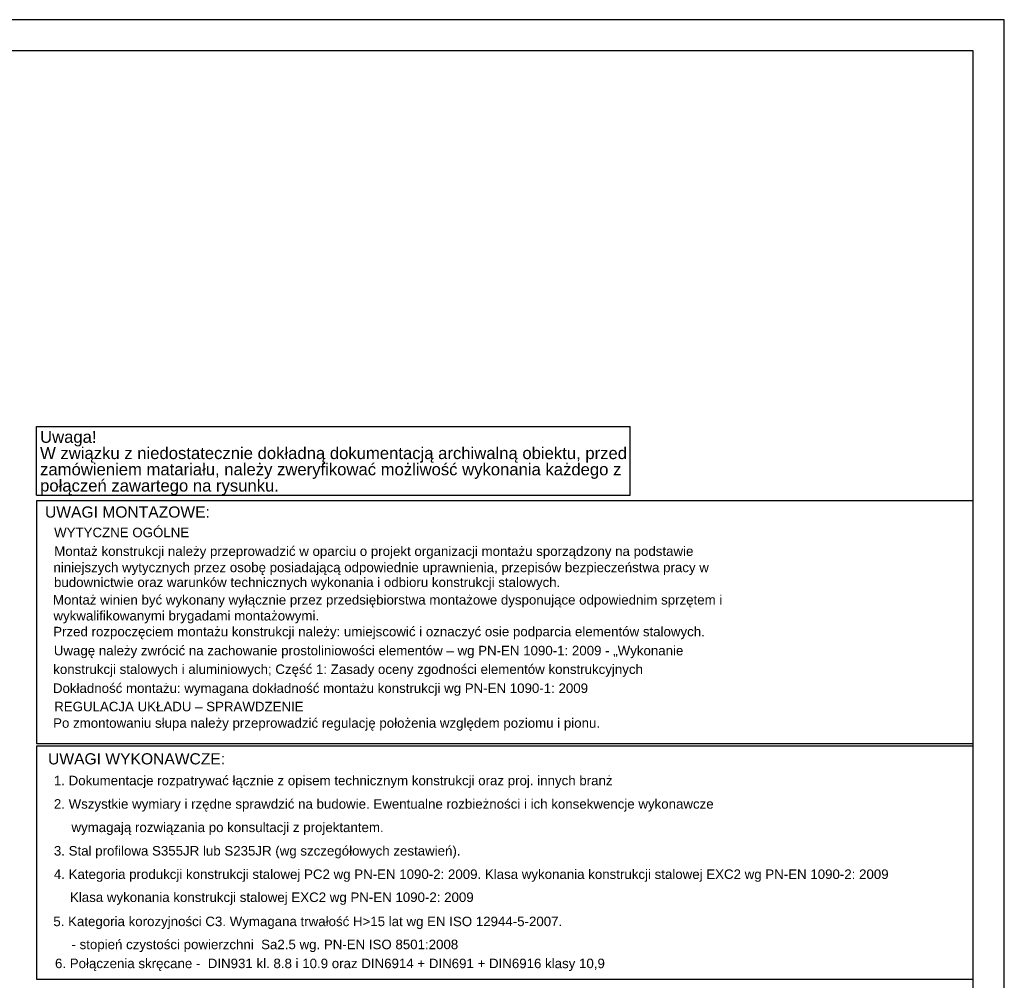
# Model space of a CAD drawing. Header units: millimetres. Extents: x 0 to 5940, y 0 to 2970.
# Tile 11 of 11: x 4363 to 5940, y 1431 to 2970. Entities that reach past the tile are written whole.
import ezdxf

# ---------------------------------------------------------------- set-up
doc = ezdxf.new("R2010")
doc.units = ezdxf.units.MM
doc.styles.add('Arial', font='ARIAL.TTF', dxfattribs={"height": 0.2})

# ---------------------------------------------------------------- blocks, each defined once
blk = doc.blocks.new('Unknown-2590450-1268')
at = {"color": 7, "linetype": 'Continuous'}
for p, q in [((5940, 2970), (0, 2970)), ((5940, 2970), (5890, 2970)), ((5940, 0), (5940, 2970)), ((5890, 2920), (50, 2920)), ((5890, 50), (5890, 2920))]:
    blk.add_line(p, q, dxfattribs=at)
blk = doc.blocks.new('Unknown-2590450-7129')
at = {"color": 7, "linetype": 'Continuous'}
for p, q in [((5890, 2199.2), (4389.2, 2199.2)), ((4389.2, 2199.2), (4389.2, 1810.6)), ((5890, 1810.6), (5890, 2199.2)), ((4389.2, 1810.6), (5890, 1810.6))]:
    blk.add_line(p, q, dxfattribs=at)
at = {"color": 7, "linetype": 'Continuous', "style": 'Arial'}
for s, height, p in [('UWAGI MONTAZOWE:', 17.917, (4403.1, 2172.3)), ('WYTYCZNE OGÓLNE', 15.23, (4417.7, 2140.9)), ('Montaż konstrukcji należy przeprowadzić w oparciu o projekt organizacji montażu sporządzony na podstawie', 15.2297, (4417.9, 2110.9)), ('niniejszych wytycznych przez osobę posiadającą odpowiednie uprawnienia, przepisów bezpieczeństwa pracy w', 15.2297, (4416.6, 2084.9)), ('budownictwie oraz warunków technicznych wykonania i odbioru konstrukcji stalowych.', 15.23, (4417.5, 2061.1)), ('Montaż winien być wykonany wyłącznie przez przedsiębiorstwa montażowe dysponujące odpowiednim sprzętem i', 15.2297, (4415.8, 2033)), ('wykwalifikowanymi brygadami montażowymi.', 15.23, (4416.6, 2007.5)), ('Przed rozpoczęciem montażu konstrukcji należy: umiejscowić i oznaczyć osie podparcia elementów stalowych.', 15.2297, (4416.2, 1982.1)), ('Uwagę należy zwrócić na zachowanie prostoliniowości elementów – wg PN-EN 1090-1: 2009 - „Wykonanie', 15.23, (4417.2, 1951.7)), ('konstrukcji stalowych i aluminiowych; Część 1: Zasady oceny zgodności elementów konstrukcyjnych', 15.23, (4416.3, 1921.8)), ('Dokładność montażu: wymagana dokładność montażu konstrukcji wg PN-EN 1090-1: 2009', 15.23, (4415.8, 1891.4)), ('REGULACJA UKŁADU – SPRAWDZENIE', 15.23, (4417.8, 1862)), ('Po zmontowaniu słupa należy przeprowadzić regulację położenia względem poziomu i pionu.', 15.23, (4416.1, 1835.6))]:
    blk.add_text(s, height=height, dxfattribs=at).set_placement(p)
blk = doc.blocks.new('Text-2590450-7088')
at = {"color": 0, "linetype": 'Continuous'}
blk.add_wipeout([(4777.6, 2214.1), (4777.6, 2234.1), (4395.2, 2234.1), (4395.2, 2214.1)], dxfattribs=at)
at = {"color": 30, "linetype": 'Continuous'}
blk.add_line((4389.2, 2208.1), (5340.7, 2208.1), dxfattribs=at)
at = {"color": 0, "linetype": 'Continuous'}
blk.add_wipeout([(5325.7, 2240.1), (5325.7, 2260.1), (4395.2, 2260.1), (4395.2, 2240.1)], dxfattribs=at)
at = {"color": 7, "linetype": 'Continuous', "style": 'Arial'}
blk.add_text('połączeń zawartego na rysunku.', height=19.102, dxfattribs=at).set_placement((4395.2, 2214.1))
at = {"color": 0, "linetype": 'Continuous'}
blk.add_wipeout([(5334.7, 2266.1), (5334.7, 2286.1), (4395.2, 2286.1), (4395.2, 2266.1)], dxfattribs=at)
at = {"color": 30, "linetype": 'Continuous'}
blk.add_line((5340.7, 2208.1), (5340.7, 2318.1), dxfattribs=at)
at = {"color": 7, "linetype": 'Continuous', "style": 'Arial'}
blk.add_text('zamówieniem matariału, należy zweryfikować możliwość wykonania każdego z', height=19.102, dxfattribs=at).set_placement((4395.2, 2240.1))
at = {"color": 0, "linetype": 'Continuous'}
blk.add_wipeout([(4485.6, 2292.1), (4485.6, 2312.1), (4395.2, 2312.1), (4395.2, 2292.1)], dxfattribs=at)
at = {"color": 30, "linetype": 'Continuous'}
for p, q in [((4389.2, 2318.1), (5340.7, 2318.1)), ((4389.2, 2208.1), (4389.2, 2318.1))]:
    blk.add_line(p, q, dxfattribs=at)
at = {"color": 7, "linetype": 'Continuous', "style": 'Arial'}
for s, height, p in [('Uwaga!', 19.1, (4395.2, 2292.1)), ('W związku z niedostatecznie dokładną dokumentacją archiwalną obiektu, przed', 19.102, (4395.2, 2266.1))]:
    blk.add_text(s, height=height, dxfattribs=at).set_placement(p)
blk = doc.blocks.new('Unknown-2590450-7128')
at = {"color": 7, "linetype": 'Continuous'}
for p, q in [((5890, 1806.2), (4389.2, 1806.2)), ((4389.2, 1806.2), (4389.2, 1433)), ((5890, 1433), (5890, 1806.2)), ((4389.2, 1433), (5890, 1433))]:
    blk.add_line(p, q, dxfattribs=at)
at = {"color": 7, "linetype": 'Continuous', "style": 'Arial'}
for s, height, p in [('UWAGI WYKONAWCZE:', 17.917, (4408, 1776.9)), ('1. Dokumentacje rozpatrywać łącznie z opisem technicznym konstrukcji oraz proj. innych branż', 15.23, (4417.3, 1743.5)), ('2. Wszystkie wymiary i rzędne sprawdzić na budowie. Ewentualne rozbieżności i ich konsekwencje wykonawcze', 15.2297, (4417.3, 1706)), ('wymagają rozwiązania po konsultacji z projektantem.', 15.23, (4445.5, 1668.5)), ('3. Stal profilowa S355JR lub S235JR (wg szczegółowych zestawień).', 15.23, (4417.3, 1630.9)), ('4. Kategoria produkcji konstrukcji stalowej PC2 wg PN-EN 1090-2: 2009. Klasa wykonania konstrukcji stalowej EXC2 wg PN-EN 1090-2: 2009', 15.2297, (4417.3, 1593.4)), ('Klasa wykonania konstrukcji stalowej EXC2 wg PN-EN 1090-2: 2009', 15.23, (4443.1, 1556.5)), ('5. Kategoria korozyjności C3. Wymagana trwałość H>15 lat wg EN ISO 12944-5-2007.', 15.23, (4416.4, 1517.8)), ('- stopień czystości powierzchni  Sa2.5 wg. PN-EN ISO 8501:2008', 15.23, (4445.5, 1480.9)), ('6. Połączenia skręcane -  DIN931 kl. 8.8 i 10.9 oraz DIN6914 + DIN691 + DIN6916 klasy 10,9', 15.23, (4419.1, 1450.5))]:
    blk.add_text(s, height=height, dxfattribs=at).set_placement(p)

msp = doc.modelspace()

# ---------------------------------------------------------------- block references
for name in ['Unknown-2590450-1268', 'Unknown-2590450-7129', 'Unknown-2590450-7128']:
    msp.add_blockref(name, (0, 0))

# ---------------------------------------------------------------- next in the draw order: block references
msp.add_blockref('Text-2590450-7088', (0, 0))

doc.saveas('drawing.dxf')
